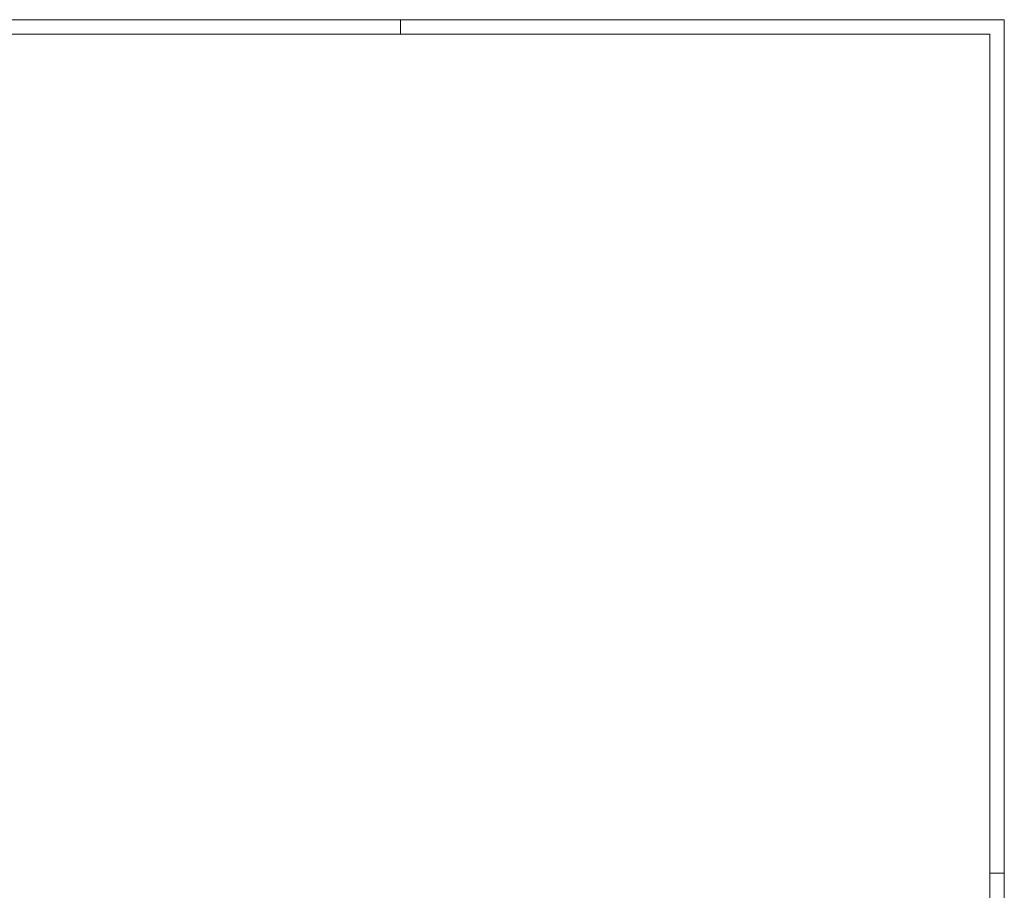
# Model space of a CAD drawing. Header units: millimetres. Extents: x -926 to -85, y -1389 to -795.
# Tile 5 of 5: x -427 to -85, y -1098 to -795. Entities that reach past the tile are written whole.
import ezdxf

# ---------------------------------------------------------------- set-up
doc = ezdxf.new("R2010")
doc.units = ezdxf.units.MM
doc.linetypes.add('XKITLINE00', pattern=[0])
doc.layers.add('Tekening kader', color=3, linetype='Continuous', lineweight=0)

msp = doc.modelspace()

# ---------------------------------------------------------------- linework, layer by layer
at = {"layer": 'Tekening kader', "linetype": 'XKITLINE00', "lineweight": 0}
for p, q in [((-84.87, -795.33), (-925.87, -795.33)), ((-294.87, -800.33), (-294.87, -795.33)), ((-84.87, -795.33), (-89.87, -795.33)), ((-84.87, -1389.33), (-84.87, -795.33)), ((-89.87, -800.33), (-920.87, -800.33)), ((-89.87, -1384.33), (-89.87, -800.33)), ((-84.87, -1092.33), (-89.87, -1092.33))]:
    msp.add_line(p, q, dxfattribs=at)

doc.saveas('drawing.dxf')
